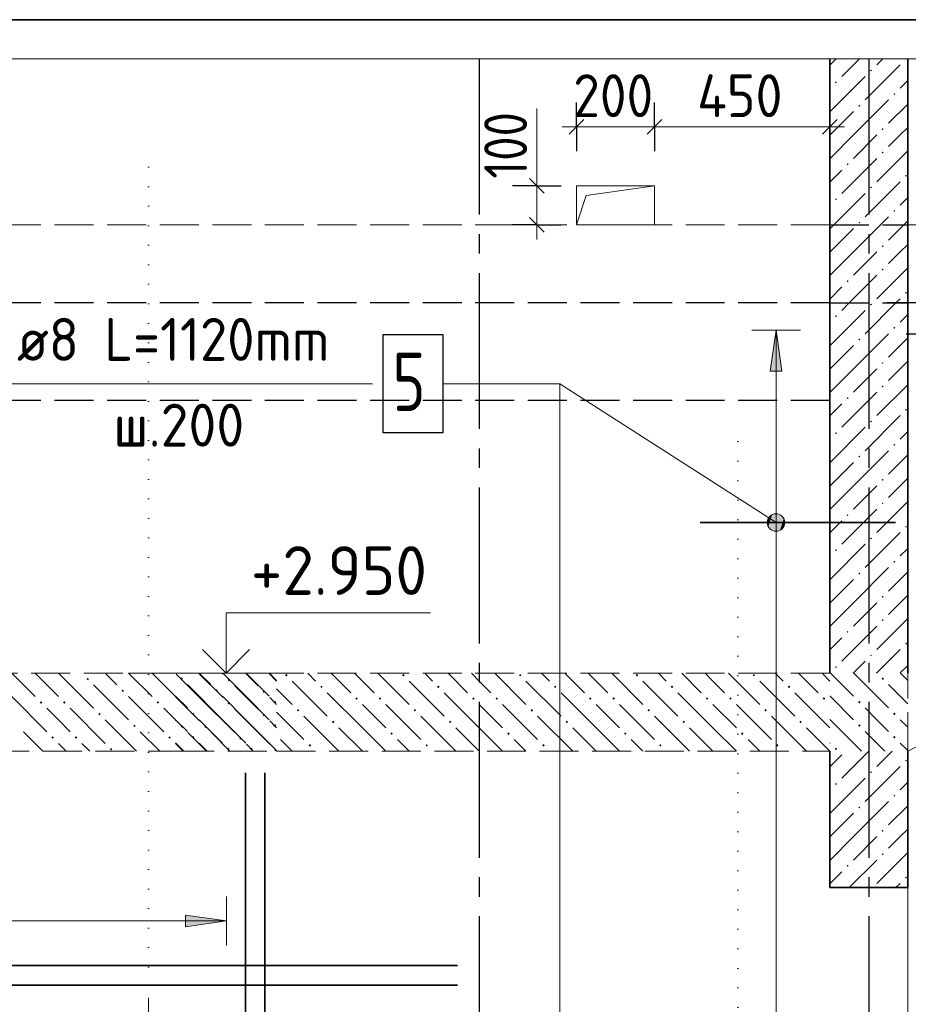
# Model space of a CAD drawing. Header units: millimetres. Extents: x 0 to 50400, y 0 to 35640.
# Tile 23 of 25: x 37256 to 42731, y 25866 to 31928. Entities that reach past the tile are written whole.
import ezdxf

# ---------------------------------------------------------------- set-up
doc = ezdxf.new("R2010")
doc.units = ezdxf.units.MM
for name, pattern in [('______2', [324, 240, -84]), ('______5', [1320, 960, -120, 120, -120]), ('______9', [120, 0, -120])]:
    doc.linetypes.add(name, pattern=pattern)
for name, color, linetype, lineweight in [('Standard', 7, 'Continuous', 25), ('Высотные отметки', 7, 'Continuous', 25), ('ЖБ Лестница', 52, 'Continuous', 25), ('ЖБ Перекрытие верхний уровень', 7, 'Continuous', 35), ('ЖБ Стена верхний уровень', 7, 'Continuous', 35), ('Общий02', 7, 'Continuous', 18), ('Позиционная метка линия выноска', 7, 'Continuous', 13), ('Позиционная метка номер позиции', 7, 'Continuous', 13), ('Размерная линия_ общее', 7, 'Continuous', 13), ('Сечения символ', 7, 'Continuous', 25)]:
    doc.layers.add(name, color=color, linetype=linetype, lineweight=lineweight)
for name, color, linetype, true_color in [('Оси', 7, '______5', 0x656565), ('Стена ДОП П-обр. неравн', 7, 'Continuous', 0xa0a0a0), ('Стена обрамление Г-обр.', 7, 'Continuous', 0xa0a0a0)]:
    doc.layers.add(name, color=color, linetype=linetype, true_color=true_color)
doc.layers.add('Размерная выноска', color=7, linetype='Continuous')
doc.styles.add('ISOCPEUR', font='txt')

msp = doc.modelspace()

# ---------------------------------------------------------------- hatches: boundary and pattern name
at = {"layer": 'ЖБ Лестница', "linetype": 'Continuous', "lineweight": 18, "transparency": 33554687}
for points in [[(38892, 27892.9), (38899.8, 27900.7), (38907.5, 27892.9), (38899.8, 27885.1)], [(39612, 27892.9), (39619.8, 27900.7), (39627.5, 27892.9), (39619.8, 27885.1)], [(40332, 27892.9), (40339.8, 27900.7), (40347.5, 27892.9), (40339.8, 27885.1)], [(41052, 27892.9), (41059.8, 27900.7), (41067.5, 27892.9), (41059.8, 27885.1)], [(41772, 27892.9), (41779.8, 27900.7), (41787.5, 27892.9), (41779.8, 27885.1)], [(37668, 27868.9), (37675.8, 27876.7), (37683.6, 27868.9), (37675.8, 27861.1)], [(38245.6, 27870.8), (38253.4, 27878.6), (38261.2, 27870.8), (38253.4, 27863)], [(38537.5, 27863.1), (38545.3, 27870.9), (38553.1, 27863.1), (38545.3, 27855.3)], [(39108, 27820.9), (39115.8, 27828.7), (39123.6, 27820.9), (39115.8, 27813.1)], [(39828, 27820.9), (39835.8, 27828.7), (39843.6, 27820.9), (39835.8, 27813.1)], [(40548, 27820.9), (40555.8, 27828.7), (40563.6, 27820.9), (40555.8, 27813.1)], [(41268, 27820.9), (41275.8, 27828.7), (41283.6, 27820.9), (41275.8, 27813.1)], [(41988, 27820.9), (41995.8, 27828.7), (42003.6, 27820.9), (41995.8, 27813.1)], [(42565.6, 27870.8), (42573.4, 27878.6), (42581.2, 27870.8), (42573.4, 27863)], [(37884, 27796.9), (37891.8, 27804.7), (37899.6, 27796.9), (37891.8, 27789.1)], [(38461.6, 27798.8), (38469.4, 27806.6), (38477.2, 27798.8), (38469.4, 27791)], [(38753.5, 27791.1), (38761.3, 27798.9), (38769.1, 27791.1), (38761.3, 27783.3)], [(37379.9, 27724.9), (37387.7, 27732.7), (37395.5, 27724.9), (37387.7, 27717.1)], [(37524, 27724.9), (37531.8, 27732.7), (37539.6, 27724.9), (37531.8, 27717.1)], [(38099.9, 27724.9), (38107.7, 27732.7), (38115.5, 27724.9), (38107.7, 27717.1)], [(38537.5, 27719.1), (38545.3, 27726.9), (38553.1, 27719.1), (38545.3, 27711.3)], [(38821.6, 27726.8), (38829.4, 27734.6), (38837.2, 27726.8), (38829.4, 27719)], [(39324, 27748.9), (39331.8, 27756.7), (39339.6, 27748.9), (39331.8, 27741.1)], [(39468, 27748.9), (39475.8, 27756.7), (39483.6, 27748.9), (39475.8, 27741.1)], [(40044, 27748.9), (40051.8, 27756.7), (40059.6, 27748.9), (40051.8, 27741.1)], [(40188, 27748.9), (40195.8, 27756.7), (40203.6, 27748.9), (40195.8, 27741.1)], [(40764, 27748.9), (40771.8, 27756.7), (40779.6, 27748.9), (40771.8, 27741.1)], [(40908, 27748.9), (40915.8, 27756.7), (40923.6, 27748.9), (40915.8, 27741.1)], [(41484, 27748.9), (41491.8, 27756.7), (41499.6, 27748.9), (41491.8, 27741.1)], [(41628, 27748.9), (41635.8, 27756.7), (41643.6, 27748.9), (41635.8, 27741.1)], [(42204, 27748.9), (42211.8, 27756.7), (42219.6, 27748.9), (42211.8, 27741.1)], [(42421.6, 27726.8), (42429.4, 27734.6), (42437.2, 27726.8), (42429.4, 27719)], [(37739.9, 27652.9), (37747.7, 27660.7), (37755.5, 27652.9), (37747.7, 27645.1)], [(38317.6, 27654.8), (38325.4, 27662.6), (38333.2, 27654.8), (38325.4, 27647)], [(38753.5, 27647.1), (38761.3, 27654.9), (38769.1, 27647.1), (38761.3, 27639.3)], [(38964, 27676.9), (38971.8, 27684.7), (38979.6, 27676.9), (38971.8, 27669.1)], [(39684, 27676.9), (39691.8, 27684.7), (39699.6, 27676.9), (39691.8, 27669.1)], [(40404, 27676.9), (40411.8, 27684.7), (40419.6, 27676.9), (40411.8, 27669.1)], [(41124, 27676.9), (41131.8, 27684.7), (41139.6, 27676.9), (41131.8, 27669.1)], [(41844, 27676.9), (41851.8, 27684.7), (41859.6, 27676.9), (41851.8, 27669.1)], [(42637.6, 27654.8), (42645.4, 27662.6), (42653.2, 27654.8), (42645.4, 27647)], [(37956, 27580.9), (37963.7, 27588.7), (37971.5, 27580.9), (37963.7, 27573.1)], [(38249.5, 27575.1), (38257.3, 27582.9), (38265.1, 27575.1), (38257.3, 27567.3)], [(38393.5, 27575.1), (38401.3, 27582.9), (38409.1, 27575.1), (38401.3, 27567.3)], [(38821.6, 27582.8), (38829.4, 27590.6), (38837.2, 27582.8), (38829.4, 27575)], [(39179.9, 27604.9), (39187.7, 27612.7), (39195.5, 27604.9), (39187.7, 27597.1)], [(39899.9, 27604.9), (39907.7, 27612.7), (39915.5, 27604.9), (39907.7, 27597.1)], [(40619.9, 27604.9), (40627.7, 27612.7), (40635.5, 27604.9), (40627.7, 27597.1)], [(41339.9, 27604.9), (41347.7, 27612.7), (41355.5, 27604.9), (41347.7, 27597.1)], [(42059.9, 27604.9), (42067.7, 27612.7), (42075.5, 27604.9), (42067.7, 27597.1)], [(42421.6, 27582.8), (42429.4, 27590.6), (42437.2, 27582.8), (42429.4, 27575)], [(39539.9, 27532.9), (39547.7, 27540.7), (39555.5, 27532.9), (39547.7, 27525.1)], [(40259.9, 27532.9), (40267.7, 27540.7), (40275.5, 27532.9), (40267.7, 27525.1)], [(40979.9, 27532.9), (40987.7, 27540.7), (40995.5, 27532.9), (40987.7, 27525.1)], [(41699.9, 27532.9), (41707.7, 27540.7), (41715.5, 27532.9), (41707.7, 27525.1)], [(37452, 27508.9), (37459.8, 27516.7), (37467.6, 27508.9), (37459.8, 27501.1)], [(37596, 27508.9), (37603.7, 27516.7), (37611.5, 27508.9), (37603.7, 27501.1)], [(38172, 27508.9), (38179.8, 27516.7), (38187.6, 27508.9), (38179.8, 27501.1)], [(38317.6, 27510.8), (38325.4, 27518.6), (38333.2, 27510.8), (38325.4, 27503)], [(38609.5, 27503.1), (38617.3, 27510.9), (38625.1, 27503.1), (38617.3, 27495.3)], [(39036, 27460.9), (39043.7, 27468.7), (39051.5, 27460.9), (39043.7, 27453.1)], [(39756, 27460.9), (39763.7, 27468.7), (39771.5, 27460.9), (39763.7, 27453.1)], [(40476, 27460.9), (40483.7, 27468.7), (40491.5, 27460.9), (40483.7, 27453.1)], [(41196, 27460.9), (41203.7, 27468.7), (41211.5, 27460.9), (41203.7, 27453.1)], [(41916, 27460.9), (41923.7, 27468.7), (41931.5, 27460.9), (41923.7, 27453.1)], [(42637.6, 27510.8), (42645.4, 27518.6), (42653.2, 27510.8), (42645.4, 27503)], [(37812, 27436.9), (37819.8, 27444.7), (37827.6, 27436.9), (37819.8, 27429.1)], [(38533.6, 27438.8), (38541.4, 27446.6), (38549.2, 27438.8), (38541.4, 27431)], [(38677.6, 27438.8), (38685.4, 27446.6), (38693.2, 27438.8), (38685.4, 27431)], [(38825.5, 27431.1), (38833.3, 27438.9), (38839.7, 27432.4), (38839.7, 27429.8), (38834.9, 27424.9), (38831.7, 27424.9)], [(42277.6, 27438.8), (42285.4, 27446.6), (42293.2, 27438.8), (42285.4, 27431)]]:
    msp.add_hatch(color=7, dxfattribs=at).paths.add_polyline_path(points, flags=16)
at = {"layer": 'ЖБ Стена верхний уровень', "linetype": 'Continuous', "lineweight": 18, "transparency": 33554687}
for points in [[(42711.4, 31686.8), (42713, 31688.5), (42721.7, 31688.5), (42723.4, 31686.8), (42717.4, 31680.8)], [(42495.4, 31614.8), (42501.4, 31620.8), (42507.4, 31614.8), (42501.4, 31608.8)], [(42279.4, 31542.8), (42285.4, 31548.8), (42291.4, 31542.8), (42285.4, 31536.8)], [(42639.4, 31470.8), (42645.4, 31476.8), (42651.4, 31470.8), (42645.4, 31464.8)], [(42423.4, 31398.8), (42429.4, 31404.8), (42435.4, 31398.8), (42429.4, 31392.8)], [(42567.4, 31254.8), (42573.4, 31260.8), (42579.4, 31254.8), (42573.4, 31248.8)], [(42567.4, 31110.8), (42573.4, 31116.8), (42579.4, 31110.8), (42573.4, 31104.8)], [(42351.4, 31038.8), (42357.4, 31044.8), (42363.4, 31038.8), (42357.4, 31032.8)], [(42711.4, 30966.8), (42717.4, 30972.8), (42723.4, 30966.8), (42717.4, 30960.8)], [(42495.4, 30894.8), (42501.4, 30900.8), (42507.4, 30894.8), (42501.4, 30888.8)], [(42279.4, 30822.8), (42285.4, 30828.8), (42291.4, 30822.8), (42285.4, 30816.8)], [(42639.4, 30750.8), (42645.4, 30756.8), (42651.4, 30750.8), (42645.4, 30744.8)], [(42423.4, 30678.8), (42429.4, 30684.8), (42435.4, 30678.8), (42429.4, 30672.8)], [(42567.4, 30534.8), (42573.4, 30540.8), (42579.4, 30534.8), (42573.4, 30528.8)], [(42567.4, 30390.8), (42573.4, 30396.8), (42579.4, 30390.8), (42573.4, 30384.8)], [(42351.4, 30318.8), (42357.4, 30324.8), (42363.4, 30318.8), (42357.4, 30312.8)], [(42711.4, 30246.8), (42717.4, 30252.8), (42723.4, 30246.8), (42717.4, 30240.8)], [(42495.4, 30174.8), (42501.4, 30180.8), (42507.4, 30174.8), (42501.4, 30168.8)], [(42279.4, 30102.8), (42285.4, 30108.8), (42291.4, 30102.8), (42285.4, 30096.8)], [(42639.4, 30030.8), (42645.4, 30036.8), (42651.4, 30030.8), (42645.4, 30024.8)], [(42423.4, 29958.8), (42429.4, 29964.8), (42435.4, 29958.8), (42429.4, 29952.8)], [(42567.4, 29814.8), (42573.4, 29820.8), (42579.4, 29814.8), (42573.4, 29808.8)], [(42567.4, 29670.8), (42573.4, 29676.8), (42579.4, 29670.8), (42573.4, 29664.8)], [(42351.4, 29598.8), (42357.4, 29604.8), (42363.4, 29598.8), (42357.4, 29592.8)], [(42711.4, 29526.8), (42717.4, 29532.8), (42723.4, 29526.8), (42717.4, 29520.8)], [(42495.4, 29454.8), (42501.4, 29460.8), (42507.4, 29454.8), (42501.4, 29448.8)], [(42279.4, 29382.8), (42285.4, 29388.8), (42291.4, 29382.8), (42285.4, 29376.8)], [(42639.4, 29310.8), (42645.4, 29316.8), (42651.4, 29310.8), (42645.4, 29304.8)], [(42423.4, 29238.8), (42429.4, 29244.8), (42435.4, 29238.8), (42429.4, 29232.8)], [(42567.4, 29094.8), (42573.4, 29100.8), (42579.4, 29094.8), (42573.4, 29088.8)], [(42567.4, 28950.8), (42573.4, 28956.8), (42579.4, 28950.8), (42573.4, 28944.8)], [(42351.4, 28878.8), (42357.4, 28884.8), (42363.4, 28878.8), (42357.4, 28872.8)], [(42711.4, 28806.8), (42717.4, 28812.8), (42723.4, 28806.8), (42717.4, 28800.8)], [(42495.4, 28734.8), (42501.4, 28740.8), (42507.4, 28734.8), (42501.4, 28728.8)], [(42279.4, 28662.8), (42285.4, 28668.8), (42291.4, 28662.8), (42285.4, 28656.8)], [(42639.4, 28590.8), (42645.4, 28596.8), (42651.4, 28590.8), (42645.4, 28584.8)], [(42423.4, 28518.8), (42429.4, 28524.8), (42435.4, 28518.8), (42429.4, 28512.8)], [(42567.4, 28374.8), (42573.4, 28380.8), (42579.4, 28374.8), (42573.4, 28368.8)], [(42567.4, 28230.8), (42573.4, 28236.8), (42579.4, 28230.8), (42573.4, 28224.8)], [(42351.4, 28158.8), (42357.4, 28164.8), (42363.4, 28158.8), (42357.4, 28152.8)], [(42711.4, 28086.8), (42717.4, 28092.8), (42723.4, 28086.8), (42717.4, 28080.8)], [(42495.4, 28014.8), (42501.4, 28020.8), (42507.4, 28014.8), (42501.4, 28008.8)], [(42279.4, 27942.8), (42285.4, 27948.8), (42291.4, 27942.8), (42285.4, 27936.8)], [(42711.4, 27366.8), (42717.4, 27372.8), (42723.4, 27366.8), (42717.4, 27360.8)], [(42495.4, 27294.8), (42501.4, 27300.8), (42507.4, 27294.8), (42501.4, 27288.8)], [(42279.4, 27222.8), (42285.4, 27228.8), (42291.4, 27222.8), (42285.4, 27216.8)], [(42639.4, 27150.8), (42645.4, 27156.8), (42651.4, 27150.8), (42645.4, 27144.8)], [(42423.4, 27078.8), (42429.4, 27084.8), (42435.4, 27078.8), (42429.4, 27072.8)], [(42567.4, 26934.8), (42573.4, 26940.8), (42579.4, 26934.8), (42573.4, 26928.8)], [(42567.4, 26790.8), (42573.4, 26796.8), (42579.4, 26790.8), (42573.4, 26784.8)], [(42351.4, 26718.8), (42357.4, 26724.8), (42363.4, 26718.8), (42357.4, 26712.8)], [(42711.4, 26646.8), (42717.4, 26652.8), (42723.4, 26646.8), (42717.4, 26640.8)]]:
    msp.add_hatch(color=7, dxfattribs=at).paths.add_polyline_path(points, flags=16)
at = {"layer": 'Общий02', "linetype": 'Continuous', "lineweight": 13, "transparency": 33554687}
for points in [[(41880.4, 29764.9), (41916.4, 30016.9), (41952.4, 29764.9)], [(38277.7, 26415.3), (38529.7, 26379.3), (38277.7, 26343.3)]]:
    msp.add_hatch(color=7, dxfattribs=at).paths.add_polyline_path(points, flags=16)
at = {"layer": 'Позиционная метка линия выноска', "linetype": 'Continuous', "lineweight": 13, "transparency": 33554687}
for points in [[(41862.7, 28834.9), (41891.9, 28880.3), (41870.9, 28861.7)], [(41891.9, 28880.3), (41862.7, 28834.9), (41868.6, 28808)], [(41891.9, 28880.3), (41868.6, 28808), (41918.7, 28886.2)], [(41918.7, 28886.2), (41868.6, 28808), (41887.2, 28787.1)], [(41918.7, 28886.2), (41887.2, 28787.1), (41945.5, 28878)], [(41945.5, 28878), (41887.2, 28787.1), (41914, 28778.9)], [(41945.5, 28878), (41914, 28778.9), (41964.2, 28857)], [(41964.2, 28857), (41914, 28778.9), (41940.9, 28784.7)], [(41964.2, 28857), (41940.9, 28784.7), (41970, 28830.2)], [(41970, 28830.2), (41940.9, 28784.7), (41961.8, 28803.3)]]:
    msp.add_hatch(color=7, dxfattribs=at).paths.add_polyline_path(points)

# ---------------------------------------------------------------- linework, layer by layer
at = {"layer": 'Standard', "color": 254, "linetype": 'Continuous', "lineweight": 35, "true_color": 0xc4c4ff, "transparency": 33554687}
msp.add_lwpolyline([(33473.3, 18648.4), (44489.3, 18648.4), (44489.3, 31928.5), (33473.3, 31928.5), (33473.3, 18648.4)], dxfattribs=at)
at = {"layer": 'Standard', "color": 7, "linetype": 'Continuous', "lineweight": -3, "transparency": 33554687}
for points in [[(43674.2, 30184.9), (43653.8, 30184.9), (43653.8, 30184.9), (43653.8, 30184.9), (43653.8, 30184.9), (43651.5, 30184.9), (43651.5, 30184.9), (42598.5, 30184.9)], [(43674.2, 29992.9), (43653.8, 29992.9), (43653.8, 29992.9), (43653.8, 29992.9), (43653.8, 29992.9), (43568.3, 29992.9), (43568.3, 29992.9), (42718.5, 29992.9)]]:
    msp.add_lwpolyline(points, dxfattribs=at)
at = {"layer": 'Высотные отметки', "color": 7, "linetype": 'Continuous', "lineweight": 35, "transparency": 33554687}
for q in [(38382.3, 28050.3), (38382.3, 28050.3), (38673.1, 28050.3), (38673.1, 28050.3)]:
    msp.add_line((38527.7, 27904.9), q, dxfattribs=at)
at = {"layer": 'Высотные отметки', "color": 7, "linetype": 'Continuous', "lineweight": 13, "transparency": 33554687}
msp.add_line((37927.7, 27904.9), (38827.7, 27904.9), dxfattribs=at)
msp.add_line((37927.7, 27904.9), (38827.7, 27904.9), dxfattribs=at)
msp.add_lwpolyline([(38527.7, 27904.9), (38527.7, 28277), (39787.7, 28277)], dxfattribs=at)
msp.add_lwpolyline([(38527.7, 27904.9), (38527.7, 28277), (39787.7, 28277)], dxfattribs=at)
at = {"layer": 'ЖБ Лестница', "color": 7, "linetype": '______2', "lineweight": 13, "transparency": 33554687}
for p, q in [((38215.7, 27904.9), (34807.7, 27904.9)), ((38215.7, 27904.9), (38839.7, 27904.9)), ((38839.7, 27904.9), (38215.7, 27904.9)), ((42247.7, 27904.9), (38839.7, 27904.9)), ((42727.7, 27424.9), (42727.7, 27904.9)), ((34807.7, 27424.9), (38215.7, 27424.9)), ((38215.7, 27424.9), (38839.7, 27424.9)), ((38215.7, 27424.9), (38839.7, 27424.9)), ((38839.7, 27424.9), (42247.7, 27424.9))]:
    msp.add_line(p, q, dxfattribs=at)
at = {"layer": 'ЖБ Лестница', "color": 9, "linetype": 'Continuous', "lineweight": 18, "true_color": 0xc7c7c7, "transparency": 33554687}
for p, q in [((37207.7, 27904.9), (37351.8, 27760.9)), ((37351.8, 27904.9), (37495.7, 27760.9)), ((37495.7, 27904.9), (37711.8, 27688.9)), ((37855.7, 27832.9), (37783.7, 27904.9)), ((37927.7, 27904.9), (38071.8, 27760.9)), ((38071.8, 27904.9), (38215.7, 27760.9)), ((38215.7, 27904.9), (38215.7, 27904.9)), ((38221.3, 27899.1), (38365.3, 27755.1)), ((38365.3, 27899.1), (38359.5, 27904.9)), ((38363.3, 27904.9), (38433.4, 27834.8)), ((38365.3, 27899.1), (38509.3, 27755.1)), ((38503.5, 27904.9), (38509.3, 27899.1)), ((38649.4, 27762.8), (38507.3, 27904.9)), ((38647.5, 27904.9), (38725.3, 27827.1)), ((38651.3, 27904.9), (38793.4, 27762.8)), ((38839.7, 27856.6), (38791.5, 27904.9)), ((38795.3, 27904.9), (38839.7, 27860.5)), ((39031.7, 27904.9), (39079.7, 27856.9)), ((39175.7, 27904.9), (39295.7, 27784.9)), ((39367.7, 27856.9), (39319.7, 27904.9)), ((39463.7, 27904.9), (39655.7, 27712.9)), ((39751.7, 27904.9), (39799.7, 27856.9)), ((39895.7, 27904.9), (40015.7, 27784.9)), ((40087.7, 27856.9), (40039.7, 27904.9)), ((40183.7, 27904.9), (40375.7, 27712.9)), ((40471.7, 27904.9), (40519.7, 27856.9)), ((40615.7, 27904.9), (40735.7, 27784.9)), ((40807.7, 27856.9), (40759.7, 27904.9)), ((40903.7, 27904.9), (41095.7, 27712.9)), ((41191.7, 27904.9), (41239.7, 27856.9)), ((41335.7, 27904.9), (41455.7, 27784.9)), ((41527.7, 27856.9), (41479.7, 27904.9)), ((41623.7, 27904.9), (41815.7, 27712.9)), ((41911.7, 27904.9), (41959.7, 27856.9)), ((42055.7, 27904.9), (42175.7, 27784.9)), ((42247.7, 27856.9), (42199.7, 27904.9)), ((42251.3, 27904.9), (42393.4, 27762.8)), ((42395.3, 27904.9), (42609.4, 27690.8)), ((42683.3, 27904.9), (42727.7, 27860.5)), ((37711.8, 27832.9), (37927.7, 27616.9)), ((38505.4, 27618.8), (38289.4, 27834.8)), ((38653.3, 27755.1), (38581.3, 27827.1)), ((38935.7, 27856.9), (39151.8, 27640.9)), ((39439.7, 27784.9), (39367.7, 27856.9)), ((39655.7, 27856.9), (39871.8, 27640.9)), ((40159.7, 27784.9), (40087.7, 27856.9)), ((40375.7, 27856.9), (40591.8, 27640.9)), ((40879.7, 27784.9), (40807.7, 27856.9)), ((41095.7, 27856.9), (41311.8, 27640.9)), ((41599.7, 27784.9), (41527.7, 27856.9)), ((41815.7, 27856.9), (42031.8, 27640.9)), ((42247.7, 27856.9), (42247.7, 27856.9)), ((42727.7, 27716.5), (42609.4, 27834.8)), ((38215.7, 27764.5), (38289.4, 27690.8)), ((38839.7, 27808.9), (38935.7, 27712.9)), ((39367.7, 27568.9), (39151.8, 27784.9)), ((40087.7, 27568.9), (39871.8, 27784.9)), ((40807.7, 27568.9), (40591.8, 27784.9)), ((41527.7, 27568.9), (41311.8, 27784.9)), ((42247.7, 27568.9), (42031.8, 27784.9)), ((42249.4, 27762.8), (42247.7, 27764.5)), ((37207.7, 27760.9), (37423.7, 27544.9)), ((37927.7, 27760.9), (38143.7, 27544.9)), ((38221.3, 27755.1), (38215.7, 27760.6)), ((38221.3, 27755.1), (38365.3, 27611.1)), ((38365.3, 27755.1), (38581.3, 27539.1)), ((38505.4, 27762.8), (38649.4, 27618.8)), ((38649.4, 27762.8), (38793.4, 27618.8)), ((38725.3, 27683.1), (38653.3, 27755.1)), ((38797.3, 27755.1), (38839.7, 27712.6)), ((39367.7, 27712.9), (39511.8, 27568.9)), ((39511.8, 27712.9), (39727.7, 27496.9)), ((40087.7, 27712.9), (40231.8, 27568.9)), ((40231.8, 27712.9), (40447.7, 27496.9)), ((40807.7, 27712.9), (40951.8, 27568.9)), ((40951.8, 27712.9), (41167.7, 27496.9)), ((41527.7, 27712.9), (41671.8, 27568.9)), ((41671.8, 27712.9), (41887.7, 27496.9)), ((42247.7, 27712.9), (42247.7, 27712.9)), ((42249.4, 27762.8), (42393.4, 27618.8)), ((37495.7, 27616.9), (37423.7, 27688.9)), ((37567.7, 27688.9), (37783.7, 27472.9)), ((38215.7, 27616.9), (38143.7, 27688.9)), ((38581.3, 27683.1), (38797.3, 27467.1)), ((38839.7, 27664.9), (39007.7, 27496.9)), ((42537.4, 27618.8), (42465.4, 27690.8)), ((37567.7, 27544.9), (37495.7, 27616.9)), ((37783.7, 27616.9), (37975.7, 27424.9)), ((38217.4, 27618.8), (38215.7, 27620.5)), ((38215.7, 27616.9), (38215.7, 27616.9)), ((38215.7, 27616.6), (38221.3, 27611.1)), ((38289.4, 27546.8), (38217.4, 27618.8)), ((38361.4, 27618.8), (38505.4, 27474.8)), ((38505.4, 27618.8), (38649.4, 27474.8)), ((38649.4, 27618.8), (38839.7, 27428.5)), ((38797.3, 27611.1), (38839.7, 27568.6)), ((39223.7, 27424.9), (39007.7, 27640.9)), ((39943.7, 27424.9), (39727.7, 27640.9)), ((40663.7, 27424.9), (40447.7, 27640.9)), ((41383.7, 27424.9), (41167.7, 27640.9)), ((42103.7, 27424.9), (41887.7, 27640.9)), ((42247.7, 27620.5), (42249.4, 27618.8)), ((42249.4, 27618.8), (42443.3, 27424.9)), ((42609.4, 27546.8), (42537.4, 27618.8)), ((42681.4, 27618.8), (42727.7, 27572.5)), ((37399.7, 27424.9), (37279.7, 27544.9)), ((38119.7, 27424.9), (37999.7, 27544.9)), ((38365.3, 27467.1), (38293.3, 27539.1)), ((38437.3, 27539.1), (38551.5, 27424.9)), ((39223.7, 27568.9), (39367.7, 27424.9)), ((39367.7, 27568.9), (39511.8, 27424.9)), ((39943.7, 27568.9), (40087.7, 27424.9)), ((40087.7, 27568.9), (40231.8, 27424.9)), ((40663.7, 27568.9), (40807.7, 27424.9)), ((40807.7, 27568.9), (40951.8, 27424.9)), ((41383.7, 27568.9), (41527.7, 27424.9)), ((41527.7, 27568.9), (41671.8, 27424.9)), ((42247.7, 27568.9), (42247.7, 27568.9)), ((42465.4, 27546.8), (42587.3, 27424.9)), ((37495.7, 27472.9), (37543.7, 27424.9)), ((37639.7, 27472.9), (37687.7, 27424.9)), ((38215.7, 27476.5), (38267.3, 27424.9)), ((38215.7, 27472.9), (38215.7, 27472.9)), ((38215.7, 27472.6), (38263.5, 27424.9)), ((38361.4, 27474.8), (38411.3, 27424.9)), ((38407.5, 27424.9), (38365.3, 27467.1)), ((38653.3, 27467.1), (38695.5, 27424.9)), ((38935.7, 27424.9), (38863.7, 27496.9)), ((39655.7, 27424.9), (39583.7, 27496.9)), ((40375.7, 27424.9), (40303.7, 27496.9)), ((41095.7, 27424.9), (41023.7, 27496.9)), ((41815.7, 27424.9), (41743.7, 27496.9)), ((42247.7, 27476.5), (42249.4, 27474.8)), ((42681.4, 27474.8), (42727.7, 27428.5))]:
    msp.add_line(p, q, dxfattribs=at)
msp.add_lwpolyline([(42103.7, 27568.9), (42247.7, 27424.9), (42247.7, 27424.9)], dxfattribs=at)
at = {"layer": 'ЖБ Перекрытие верхний уровень', "color": 7, "linetype": '______2', "lineweight": 18, "transparency": 33554687}
for p, q in [((42247.7, 30664.9), (34807.7, 30664.9)), ((42847.7, 30664.9), (42727.7, 30664.9)), ((42727.7, 30184.9), (42847.7, 30184.9))]:
    msp.add_line(p, q, dxfattribs=at)
at = {"layer": 'ЖБ Стена верхний уровень', "color": 7, "linetype": 'Continuous', "lineweight": 35, "transparency": 33554687}
for p, q in [((42247.7, 31688.5), (42247.7, 30664.9)), ((42727.7, 30664.9), (42727.7, 31688.5)), ((42247.7, 30664.9), (42247.7, 30184.9)), ((42727.7, 30184.9), (42727.7, 30664.9)), ((42247.7, 30184.9), (42247.7, 27904.9)), ((42727.7, 27904.9), (42727.7, 30184.9)), ((42247.7, 27424.9), (42247.7, 26584.9)), ((42727.7, 26584.9), (42727.7, 27424.9)), ((42247.7, 26584.9), (42727.7, 26584.9))]:
    msp.add_line(p, q, dxfattribs=at)
at = {"layer": 'ЖБ Стена верхний уровень', "color": 251, "linetype": 'Continuous', "lineweight": 18, "true_color": 0x494949, "transparency": 33554687}
for p, q in [((42247.7, 31649.2), (42249.4, 31650.8)), ((42249.4, 31650.8), (42287, 31688.5)), ((42431, 31688.5), (42321.4, 31578.8)), ((42681.4, 31650.8), (42465.4, 31434.8)), ((42575, 31688.5), (42537.4, 31650.8)), ((42249.4, 31362.8), (42465.4, 31578.8)), ((42727.7, 31553.2), (42681.4, 31506.8)), ((42249.4, 31506.8), (42247.7, 31505.2)), ((42393.4, 31218.8), (42609.4, 31434.8)), ((42727.7, 31409.2), (42609.4, 31290.8)), ((42249.4, 31362.8), (42247.7, 31361.2)), ((42393.4, 31362.8), (42249.4, 31218.8)), ((42681.4, 31218.8), (42727.7, 31265.2)), ((42249.4, 31218.8), (42247.7, 31217.2)), ((42393.4, 31218.8), (42249.4, 31074.8)), ((42537.4, 31218.8), (42393.4, 31074.8)), ((42609.4, 31146.8), (42681.4, 31218.8)), ((42727.7, 31121.2), (42537.4, 30930.8)), ((42537.4, 31074.8), (42321.4, 30858.8)), ((42249.4, 30930.8), (42321.4, 31002.8)), ((42247.7, 30929.2), (42249.4, 30930.8)), ((42681.4, 30930.8), (42465.4, 30714.8)), ((42271.4, 30664.9), (42465.4, 30858.8)), ((42727.7, 30833.2), (42681.4, 30786.8)), ((42249.4, 30786.8), (42247.7, 30785.2)), ((42559.4, 30664.9), (42609.4, 30714.8)), ((42727.7, 30689.2), (42703.4, 30664.9)), ((42249.4, 30642.8), (42247.7, 30641.2)), ((42249.4, 30642.8), (42271.4, 30664.9)), ((42393.4, 30642.8), (42249.4, 30498.8)), ((42393.4, 30498.8), (42559.4, 30664.9)), ((42703.4, 30664.9), (42609.4, 30570.8)), ((42249.4, 30498.8), (42247.7, 30497.2)), ((42393.4, 30498.8), (42249.4, 30354.8)), ((42537.4, 30498.8), (42393.4, 30354.8)), ((42609.4, 30426.8), (42681.4, 30498.8)), ((42681.4, 30498.8), (42727.7, 30545.2)), ((42727.7, 30401.2), (42537.4, 30210.8)), ((42537.4, 30354.8), (42367.4, 30184.9)), ((42249.4, 30210.8), (42321.4, 30282.8)), ((42247.7, 30209.2), (42249.4, 30210.8)), ((42681.4, 30210.8), (42655.4, 30184.9)), ((42249.4, 29922.8), (42465.4, 30138.8)), ((42367.4, 30184.9), (42321.4, 30138.8)), ((42655.4, 30184.9), (42465.4, 29994.8)), ((42727.7, 30113.2), (42681.4, 30066.8)), ((42249.4, 30066.8), (42247.7, 30065.2)), ((42393.4, 29778.8), (42609.4, 29994.8)), ((42727.7, 29969.2), (42609.4, 29850.8)), ((42249.4, 29922.8), (42247.7, 29921.2)), ((42393.4, 29922.8), (42249.4, 29778.8)), ((42249.4, 29778.8), (42247.7, 29777.2)), ((42393.4, 29778.8), (42249.4, 29634.8)), ((42537.4, 29778.8), (42393.4, 29634.8)), ((42609.4, 29706.8), (42681.4, 29778.8)), ((42681.4, 29778.8), (42727.7, 29825.2)), ((42727.7, 29681.2), (42537.4, 29490.8)), ((42537.4, 29634.8), (42321.4, 29418.8)), ((42249.4, 29490.8), (42321.4, 29562.8)), ((42247.7, 29489.2), (42249.4, 29490.8)), ((42681.4, 29490.8), (42465.4, 29274.8)), ((42249.4, 29202.8), (42465.4, 29418.8)), ((42249.4, 29346.8), (42247.7, 29345.2)), ((42727.7, 29393.2), (42681.4, 29346.8)), ((42393.4, 29058.8), (42609.4, 29274.8)), ((42727.7, 29249.2), (42609.4, 29130.8)), ((42249.4, 29202.8), (42247.7, 29201.2)), ((42393.4, 29202.8), (42249.4, 29058.8)), ((42681.4, 29058.8), (42727.7, 29105.2)), ((42249.4, 29058.8), (42247.7, 29057.2)), ((42393.4, 29058.8), (42249.4, 28914.8)), ((42537.4, 29058.8), (42393.4, 28914.8)), ((42609.4, 28986.8), (42681.4, 29058.8)), ((42727.7, 28961.2), (42537.4, 28770.8)), ((42537.4, 28914.8), (42321.4, 28698.8)), ((42249.4, 28770.8), (42321.4, 28842.8)), ((42247.7, 28769.2), (42249.4, 28770.8)), ((42681.4, 28770.8), (42465.4, 28554.8)), ((42249.4, 28482.8), (42465.4, 28698.8)), ((42249.4, 28626.8), (42247.7, 28625.2)), ((42727.7, 28673.2), (42681.4, 28626.8)), ((42393.4, 28338.8), (42609.4, 28554.8)), ((42727.7, 28529.2), (42609.4, 28410.8)), ((42249.4, 28482.8), (42247.7, 28481.2)), ((42393.4, 28482.8), (42249.4, 28338.8)), ((42681.4, 28338.8), (42727.7, 28385.2)), ((42249.4, 28338.8), (42247.7, 28337.2)), ((42393.4, 28338.8), (42249.4, 28194.8)), ((42537.4, 28338.8), (42393.4, 28194.8)), ((42609.4, 28266.8), (42681.4, 28338.8)), ((42537.4, 28194.8), (42321.4, 27978.8)), ((42727.7, 28241.2), (42537.4, 28050.8)), ((42249.4, 28050.8), (42321.4, 28122.8)), ((42247.7, 28049.2), (42249.4, 28050.8)), ((42681.4, 28050.8), (42535.4, 27904.9)), ((42391.4, 27904.9), (42465.4, 27978.8)), ((42727.7, 27953.2), (42681.4, 27906.8)), ((42249.4, 27906.8), (42247.7, 27905.2)), ((42249.4, 27330.8), (42321.4, 27402.8)), ((42487.4, 27424.9), (42321.4, 27258.8)), ((42631.4, 27424.9), (42537.4, 27330.8)), ((42247.7, 27329.2), (42249.4, 27330.8)), ((42681.4, 27330.8), (42465.4, 27114.8)), ((42249.4, 27042.8), (42465.4, 27258.8)), ((42727.7, 27233.2), (42681.4, 27186.8)), ((42249.4, 27186.8), (42247.7, 27185.2)), ((42393.4, 26898.8), (42609.4, 27114.8)), ((42249.4, 27042.8), (42247.7, 27041.2)), ((42393.4, 27042.8), (42249.4, 26898.8)), ((42727.7, 27089.2), (42609.4, 26970.8)), ((42681.4, 26898.8), (42727.7, 26945.2)), ((42249.4, 26898.8), (42247.7, 26897.2)), ((42393.4, 26898.8), (42249.4, 26754.8)), ((42537.4, 26898.8), (42393.4, 26754.8)), ((42609.4, 26826.8), (42681.4, 26898.8)), ((42727.7, 26801.2), (42537.4, 26610.8)), ((42537.4, 26754.8), (42367.4, 26584.9)), ((42249.4, 26610.8), (42321.4, 26682.8)), ((42247.7, 26609.2), (42249.4, 26610.8)), ((42681.4, 26610.8), (42655.4, 26584.9))]:
    msp.add_line(p, q, dxfattribs=at)
at = {"layer": 'ЖБ Стена верхний уровень', "color": 7, "linetype": 'Continuous', "lineweight": 18, "transparency": 33554687}
for p, q in [((40687.7, 30664.9), (40687.7, 30904.9)), ((40687.7, 30904.9), (41167.7, 30904.9)), ((41167.7, 30904.9), (41167.7, 30664.9)), ((41167.7, 30664.9), (40687.7, 30664.9)), ((42727.7, 20440.9), (42727.7, 26584.9))]:
    msp.add_line(p, q, dxfattribs=at)
at = {"layer": 'ЖБ Стена верхний уровень', "color": 253, "linetype": '______2', "lineweight": -3, "true_color": 0xababab, "transparency": 33554687}
for p, q in [((42247.7, 30664.9), (42727.7, 30664.9)), ((42247.7, 30184.9), (34807.7, 30184.9)), ((42247.7, 30184.9), (42727.7, 30184.9)), ((42247.7, 29584.9), (34807.7, 29584.9))]:
    msp.add_line(p, q, dxfattribs=at)
at = {"layer": 'Общий02', "color": 251, "linetype": 'Continuous', "lineweight": 13, "true_color": 0x494949, "transparency": 33554687}
for p, q in [((42066.4, 30016.9), (41766.4, 30016.9)), ((41880.4, 29764.9), (41916.4, 30016.9)), ((41916.4, 30016.9), (41916.4, 20632.9)), ((41916.4, 30016.9), (41916.4, 30016.9)), ((41916.4, 30016.9), (41916.4, 30016.9)), ((41916.4, 30016.9), (41916.4, 30016.9)), ((41916.4, 30016.9), (41952.4, 29764.9)), ((41952.4, 29764.9), (41880.4, 29764.9)), ((41916.4, 29764.9), (41916.4, 29746.9)), ((38529.7, 26229.3), (38529.7, 26529.3)), ((38529.7, 26379.3), (34927.7, 26379.3)), ((38277.7, 26379.3), (38259.7, 26379.3)), ((38277.7, 26343.3), (38277.7, 26415.3)), ((38277.7, 26415.3), (38529.7, 26379.3)), ((38529.7, 26379.3), (38277.7, 26343.3)), ((38529.7, 26379.3), (38529.7, 26379.3)), ((38529.7, 26379.3), (38529.7, 26379.3)), ((38529.7, 26379.3), (38529.7, 26379.3))]:
    msp.add_line(p, q, dxfattribs=at)
at = {"layer": 'Оси', "color": 8, "linetype": '______5', "lineweight": -3, "transparency": 33554687}
for p, q in [((40087.7, 31688.5), (40087.7, 17367.3)), ((42487.7, 31688.5), (42487.7, 17367.3))]:
    msp.add_line(p, q, dxfattribs=at)
at = {"layer": 'Позиционная метка линия выноска', "color": 7, "linetype": 'Continuous', "lineweight": 13, "transparency": 33554687}
for p, q in [((41870.9, 28861.7), (41870.9, 28861.7)), ((41945.5, 28878), (41945.5, 28878)), ((41961.8, 28803.3), (41961.8, 28803.3)), ((41887.2, 28787.1), (41887.2, 28787.1))]:
    msp.add_line(p, q, dxfattribs=at)
for points in [[(39430.6, 29687.2), (35459.5, 29687.2), (35025.9, 29311.3)], [(40585, 29687.2), (40585, 25727.2), (39295.7, 24952.9)], [(39865, 29687.2), (40585, 29687.2), (41916.4, 28832.5)]]:
    msp.add_lwpolyline(points, dxfattribs=at)
msp.add_circle((41916.4, 28832.5), 54, dxfattribs=at)
at = {"layer": 'Позиционная метка номер позиции', "color": 7, "linetype": 'Continuous', "lineweight": 13, "transparency": 33554687}
msp.add_lwpolyline([(48279.2, 28511.7), (44835.2, 28511.7), (42727.7, 27424.9)], dxfattribs=at)
at = {"layer": 'Размерная выноска', "color": 7, "linetype": 'Continuous', "lineweight": 13, "transparency": 33554687}
for p, q in [((34735.7, 31688.5), (42319.7, 31688.5)), ((42175.7, 31688.5), (42799.7, 31688.5)), ((40442.5, 30904.9), (40442.5, 31382.5)), ((40746, 30846.4), (41167.7, 30904.9)), ((40687.7, 30664.9), (40746, 30846.4))]:
    msp.add_line(p, q, dxfattribs=at)
at = {"layer": 'Размерная линия_ общее', "color": 7, "linetype": 'Continuous', "lineweight": -3, "transparency": 33554687}
for p, q in [((40687.7, 31268.4), (40687.7, 31418.4)), ((41167.7, 31268.4), (41167.7, 31418.4)), ((42247.7, 31268.4), (42247.7, 31418.4)), ((40687.7, 31268.4), (40687.7, 31118.4)), ((41167.7, 31268.4), (41167.7, 31118.4)), ((42247.7, 31268.4), (42247.7, 31118.4)), ((40442.5, 30904.9), (40292.5, 30904.9)), ((40442.5, 30904.9), (40592.5, 30904.9)), ((40442.5, 30904.9), (40567.7, 30904.9)), ((40442.5, 30664.9), (40292.5, 30664.9)), ((40442.5, 30664.9), (40592.5, 30664.9)), ((40442.5, 30664.9), (40567.7, 30664.9))]:
    msp.add_line(p, q, dxfattribs=at)
at = {"layer": 'Размерная линия_ общее', "color": 7, "linetype": 'Continuous', "lineweight": 25, "transparency": 33554687}
for p, q in [((40642.8, 31223.4), (40732.7, 31313.4)), ((41122.8, 31223.4), (41212.7, 31313.4)), ((42202.8, 31223.4), (42292.7, 31313.4)), ((40487.5, 30859.9), (40397.5, 30949.9)), ((40487.5, 30619.9), (40397.5, 30709.9))]:
    msp.add_line(p, q, dxfattribs=at)
at = {"layer": 'Размерная линия_ общее', "color": 7, "linetype": 'Continuous', "lineweight": 13, "transparency": 33554687}
for p, q in [((40687.7, 31268.4), (40597.8, 31268.4)), ((40687.7, 31268.4), (41167.7, 31268.4)), ((41167.7, 31268.4), (42247.7, 31268.4)), ((42247.7, 31268.4), (42337.7, 31268.4)), ((40442.5, 30904.9), (40442.5, 30994.9)), ((40442.5, 30664.9), (40442.5, 30574.9))]:
    msp.add_line(p, q, dxfattribs=at)
msp.add_lwpolyline([(40442.5, 30664.9), (40442.5, 30840.4), (40442.5, 30840.4), (40442.5, 30904.9)], dxfattribs=at)
at = {"layer": 'Сечения символ', "color": 7, "linetype": '______9', "lineweight": 13, "transparency": 33554687}
for p, q in [((38050.5, 31019.8), (38050.5, 25906.1)), ((41680.2, 29330.5), (41680.2, 18332.1))]:
    msp.add_line(p, q, dxfattribs=at)
at = {"layer": 'Сечения символ', "color": 7, "linetype": 'Continuous', "lineweight": 13, "transparency": 33554687}
msp.add_lwpolyline([(38050.5, 25906.1), (38050.5, 24045.5), (37342.5, 24045.5)], dxfattribs=at)
at = {"layer": 'Стена ДОП П-обр. неравн', "color": 7, "linetype": 'Continuous', "lineweight": 35, "transparency": 33554687}
msp.add_line((42652.2, 28832.5), (41447.9, 28832.5), dxfattribs=at)
at = {"layer": 'Стена ДОП П-обр. неравн', "color": 7, "linetype": 'Continuous', "lineweight": 25, "transparency": 33554687}
msp.add_lwpolyline([(39493, 29387.2), (39865, 29387.2), (39865, 29987.2), (39493, 29987.2), (39493, 29387.2)], dxfattribs=at)
at = {"layer": 'Стена обрамление Г-обр.', "color": 7, "linetype": 'Continuous', "lineweight": 35, "transparency": 33554687}
for p, q in [((38647.7, 20455.3), (38647.7, 27290.5)), ((38647.7, 20455.3), (38647.7, 27290.5)), ((38767.7, 20455.3), (38767.7, 27290.5)), ((38767.7, 20455.3), (38767.7, 27290.5)), ((39953.3, 26104.9), (34476.7, 26104.9)), ((39953.3, 26104.9), (34476.7, 26104.9)), ((39953.3, 25984.9), (34476.7, 25984.9)), ((39953.3, 25984.9), (34476.7, 25984.9))]:
    msp.add_line(p, q, dxfattribs=at)

# ---------------------------------------------------------------- texts
at = {"layer": 'Высотные отметки', "color": 7, "linetype": 'Continuous', "lineweight": 25, "transparency": 33554687, "insert": (38680.5, 28387), "char_height": 300, "width": 1281.437, "attachment_point": 7, "style": 'ISOCPEUR'}
msp.add_mtext('\\W0.95;+2.950', dxfattribs=at)
at = {"layer": 'Размерная линия_ общее', "color": 7, "linetype": 'Continuous', "lineweight": 25, "transparency": 33554687, "char_height": 264, "attachment_point": 7, "style": 'ISOCPEUR'}
for s, insert, width in [('\\W0.91;200', (40666.7, 31328.4), 674.395), ('\\W0.92;450', (41430.5, 31328.4), 701.326)]:
    msp.add_mtext(s, dxfattribs=dict(at, insert=insert, width=width))
at = {"layer": 'Размерная линия_ общее', "color": 7, "linetype": 'Continuous', "lineweight": 25, "transparency": 33554687, "insert": (40382.5, 30949.9), "char_height": 264, "width": 610.286, "attachment_point": 7, "rotation": 90, "style": 'ISOCPEUR'}
msp.add_mtext('\\W0.83;100', dxfattribs=at)
at = {"layer": 'Стена ДОП П-обр. неравн', "color": 7, "linetype": 'Continuous', "lineweight": 13, "transparency": 33554687, "attachment_point": 7, "style": 'ISOCPEUR'}
for s, insert, char_height, width in [('\\W0.93;ø8 L=1120mm ', (37239.8, 29828.1), 264, 2339.963), ('\\W0.78;5', (39553, 29519.2), 360, 391.676), ('\\W0.95;ш.200 ', (37833.8, 29300.1), 264, 1154.555)]:
    msp.add_mtext(s, dxfattribs=dict(at, insert=insert, char_height=char_height, width=width))

doc.saveas('drawing.dxf')
